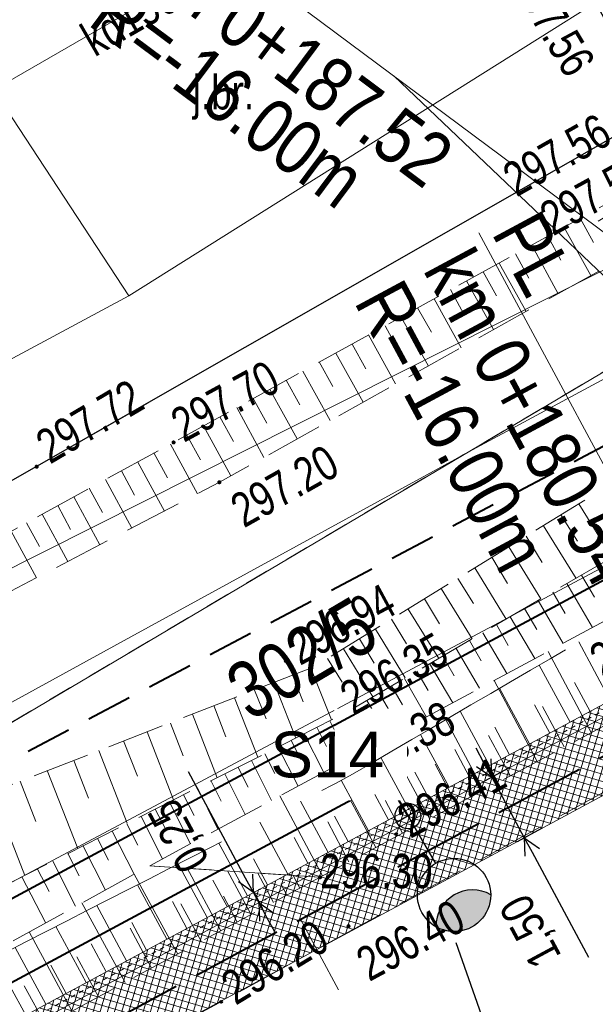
# Model space of a CAD drawing. Header units: metres. Extents: x 7437415 to 7437762, y 5556624 to 5556902.
# Tile 38 of 47: x 7437663 to 7437676, y 5556759 to 5556780. Entities that reach past the tile are written whole.
import ezdxf
from ezdxf import colors
from ezdxf.entities.mleader import LeaderData, LeaderLine
from ezdxf.math import Vec2, Vec3

# ---------------------------------------------------------------- set-up
doc = ezdxf.new("R2010")
doc.units = ezdxf.units.M
doc.header["$MEASUREMENT"] = 0
for name, pattern in [('0.5_0.5', [1.5, 0.5, -0.5, 0.5]), ('314-500', [2.5, 2, -0.5]), ('BUBZ01-500', [1.75, 1.25, -0.5]), ('DGN Style 3', [8.60601, 6.14715, -2.45886]), ('EGBU01-500', [1, 0.5, -0.5]), ('KTCR02-500', [1.5, 1, -0.5]), ('KTJZ01-500', [2, 1.5, -0.5])]:
    doc.linetypes.add(name, pattern=pattern)
doc.layers.get('0').update_dxf_attribs({"color": 250, "lineweight": 5})
for name, color, linetype, lineweight in [('BUBZ01', 250, 'Continuous', 5), ('BUIB02_01', 250, 'Continuous', 5), ('D_balustrada', 7, '0.5_0.5', 20), ('D_kilometraz', 7, 'Continuous', 13), ('D_kraweznik', 7, 'Continuous', 20), ('D_obrzeze', 7, 'Continuous', 20), ('D_opis trasy', 7, 'Continuous', 13), ('D_pobocze', 7, 'Continuous', 13), ('D_skarpa', 7, 'DGN Style 3', 20), ('D_skarpa-symbol', 7, 'Continuous', 20), ('D_wymiary', 7, 'Continuous', 13), ('DS_chodniki', 4, 'Continuous', 0), ('DS_pobocze', 1, 'Continuous', 0), ('EGBD03', 250, 'Continuous', 5), ('EGBU01', 250, 'Continuous', 5), ('Elektryka_kanalizacja_technologiczna', 1, '314-500', 40), ('Elektryka_opisy_kabli', 7, 'Continuous', 13), ('Elektryka_opisy_slupow', 6, 'Continuous', 13), ('Elektryka_oswietlenie_zewnetrzne', 1, 'Continuous', 30), ('ELEKTRYKA_TRASY', 1, 'Continuous', 40), ('KTJZ01', 250, 'Continuous', 5), ('KTKR01', 250, 'Continuous', 5), ('MPZP', 250, 'Continuous', 5), ('przewód elektroenergetyczny (linia)', 7, 'Continuous', 5), ('przewód gazowy (linia)', 7, 'Continuous', 5), ('przewód kanalizacyjny (linia)', 7, 'Continuous', 5), ('przewód kanalizacyjny (linia)-Atr1', 7, 'Continuous', 5), ('punkt wysokościowy sztuczny', 7, 'Continuous', 5), ('RTPW01', 250, 'Continuous', 5), ('RTPW02', 250, 'Continuous', 5), ('rzedne dla projektanta', 250, 'Continuous', 5), ('SUPE04', 250, 'Continuous', 5), ('SUPG_01', 250, 'Continuous', 5), ('SUPT_01', 250, 'Continuous', 5)]:
    doc.layers.add(name, color=color, linetype=linetype, lineweight=lineweight)
doc.styles.add('ROMANS', font='arial.ttf', dxfattribs={"width": 0.8})
doc.styles.get("Standard").update_dxf_attribs({"font": 'txt.shx', "width": 0.75})
doc.styles.add('STYL_ARIAL', font='simplex.shx', dxfattribs={"width": 0.75, "oblique": 0.1})
doc.styles.add('Style-Arial Narrow', font='ARIALN.TTF')
doc.dimstyles.new('1-500', dxfattribs={"dimscale": 10, "dimtxt": 0.2, "dimasz": 0.07, "dimexe": 0, "dimexo": 0, "dimgap": 0.05, "dimtad": 1, "dimdec": 1, "dimzin": 0, "dimtxsty": 'ROMANS', "dimblk": 'ARCHTICK', "dimcen": 0.1, "dimclrt": 256, "dimadec": 0, "dimazin": 0, "dimtfac": 0.666667, "dimtdec": 1, "dimtofl": 0, "dimtmove": 1, "dimatfit": 2, "dimfxl": 0, "dimtolj": 1, "dimtzin": 0, "dimarcsym": 0})

# ---------------------------------------------------------------- blocks, each defined once
blk = doc.blocks.new('PW02')
at = {"layer": 'punkt wysokościowy sztuczny', "linetype": 'Continuous', "lineweight": 13}
h = blk.add_hatch(color=0, dxfattribs=at)
edge = h.paths.add_edge_path()
edge.add_arc((0, 0), 0.45, 0, 360)
blk = doc.blocks.new('SUPE04')
at = {"layer": 'SUPE04', "color": 1, "linetype": 'Continuous', "lineweight": 13}
blk.add_line((5.25, 0), (0.25, 0), dxfattribs=at)
at = {"layer": 'SUPE04', "color": 1, "linetype": 'Continuous', "lineweight": 13, "flags": 128}
blk.add_lwpolyline([(3.9, 0.5), (4.766, 0), (3.9, -0.5)], dxfattribs=at)
blk = doc.blocks.new('_None')
blk = doc.blocks.new('slup_oswietleniowy_3')
h = blk.add_hatch(color=256)
h.dxf.hatch_style = 1
h.paths.add_polyline_path([(3, -0.866, 0.267949), (3.5, 0, 0.267949), (3, 0.866, 0.57735)])
for p, q in [((0, 0.35), (0, -0.35)), ((-0.35, 0), (1.5, 0))]:
    blk.add_line(p, q)
for centre, radius in [((2.5, 0), 1), ((0, 0), 0.35)]:
    blk.add_circle(centre, radius)
blk.add_arc((3.5, 0), 1, 120, 240)
blk = doc.blocks.new('TerminatorOpen')
at = {"color": 0, "linetype": 'ByBlock', "lineweight": -2}
for q in [(-1, 0.5), (-1, 0), (-1, -0.5)]:
    blk.add_line((0, 0), q, dxfattribs=at)
blk = doc.blocks.new('*D52')
at = {"layer": 'D_wymiary', "color": 0, "lineweight": -2}
for p, q in [((7437673.137, 5556763.95), (7437672.966, 5556764.267)), ((7437673.687, 5556763.838), (7437673.149, 5556763.548)), ((7437673.307, 5556763.633), (7437674.019, 5556762.313)), ((7437674.398, 5556762.517), (7437673.86, 5556762.227)), ((7437674.189, 5556761.996), (7437675.422, 5556759.706))]:
    blk.add_line(p, q, dxfattribs=at)
at = {"layer": 'Defpoints', "color": 0}
for p in [(7437673.845, 5556763.923), (7437673.307, 5556763.633), (7437674.556, 5556762.602)]:
    blk.add_point(p, dxfattribs=at)
at = {"layer": 'D_wymiary', "color": 0, "lineweight": -2, "xscale": 0.36, "yscale": 0.36, "zscale": 0.36}
for p, rotation in [((7437673.307, 5556763.633), 298.3039668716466), ((7437674.019, 5556762.313), 118.3039668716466)]:
    blk.add_blockref('TerminatorOpen', p, dxfattribs=dict(at, rotation=rotation))
at = {"layer": 'D_wymiary', "insert": (7437674.204, 5556760.297), "char_height": 0.72, "attachment_point": 5, "rotation": 118.304, "style": 'Style-Arial Narrow'}
blk.add_mtext('1,50', dxfattribs=at)
blk = doc.blocks.new('*D53')
at = {"layer": 'D_wymiary', "color": 0, "lineweight": -2}
for p, q in [((7437667.933, 5556761.432), (7437666.684, 5556763.752)), ((7437668.222, 5556760.895), (7437668.104, 5556761.115)), ((7437668.224, 5556761.18), (7437668.262, 5556761.2)), ((7437668.343, 5556760.96), (7437668.381, 5556760.98)), ((7437668.393, 5556760.578), (7437668.564, 5556760.261))]:
    blk.add_line(p, q, dxfattribs=at)
at = {"layer": 'Defpoints', "color": 0}
for p in [(7437668.066, 5556761.095), (7437668.185, 5556760.875), (7437668.222, 5556760.895)]:
    blk.add_point(p, dxfattribs=at)
at = {"layer": 'D_wymiary', "color": 0, "lineweight": -2, "xscale": 0.36, "yscale": 0.36, "zscale": 0.36}
for p, rotation in [((7437668.104, 5556761.115), 298.3039669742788), ((7437668.222, 5556760.895), 118.3039669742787)]:
    blk.add_blockref('TerminatorOpen', p, dxfattribs=dict(at, rotation=rotation))
at = {"layer": 'D_wymiary', "insert": (7437666.521, 5556762.382), "char_height": 0.72, "attachment_point": 5, "rotation": 118.304, "style": 'Style-Arial Narrow'}
blk.add_mtext('0,25', dxfattribs=at)
blk = doc.blocks.new('*D59')
at = {"layer": 'D_wymiary', "color": 0, "lineweight": -2}
blk.add_line((7437671.179, 5556778.956), (7437682.496, 5556768.161), dxfattribs=at)
at = {"layer": 'Defpoints', "color": 0}
for p in [(7437671.179, 5556778.956), (7437682.756, 5556767.913)]:
    blk.add_point(p, dxfattribs=at)
at = {"layer": 'D_wymiary', "color": 0, "lineweight": -2, "xscale": 0.36, "yscale": 0.36, "zscale": 0.36, "rotation": 316.3543416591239}
blk.add_blockref('TerminatorOpen', (7437682.756, 5556767.913), dxfattribs=at)
at = {"layer": 'D_wymiary', "insert": (7437681.019, 5556770.666), "char_height": 0.72, "attachment_point": 5, "rotation": 316.3543, "style": 'Style-Arial Narrow'}
blk.add_mtext('R16,00', dxfattribs=at)

msp = doc.modelspace()

# ---------------------------------------------------------------- hatches: boundary and pattern name
at = {"layer": 'DS_chodniki', "lineweight": 9}
h = msp.add_hatch(dxfattribs=at)
h.set_pattern_fill('CROSSHATCH', color=252, style=0, pattern_type=2)
h.set_pattern_definition([(73.46674, (7437667.05196, 5556759.3903), (-0.1437982, 0.0426858), []), (343.46675, (7437667.05196, 5556759.3903), (0.0426858, 0.1437982), [])])
h.paths.add_polyline_path([(7437684.009, 5556769.397), (7437638.768, 5556745.033), (7437640.8, 5556744.423), (7437651.173, 5556750.01), (7437651.613, 5556750.247), (7437652.141, 5556750.531), (7437652.582, 5556750.768), (7437678.765, 5556764.869, 0.109552)])
at = {"layer": 'DS_pobocze', "lineweight": 9}
h = msp.add_hatch(dxfattribs=at)
h.set_pattern_fill('CROSSHATCH', color=252, style=0, pattern_type=2)
h.set_pattern_definition([(73.46674, (7437668.93906, 5556761.49754), (-0.1437982, 0.0426858), []), (343.46675, (7437668.93906, 5556761.49754), (0.0426858, 0.1437982), [])])
h.paths.add_polyline_path([(7437638.768, 5556745.033), (7437684.009, 5556769.397), (7437683.89, 5556769.617), (7437679.419, 5556767.209), (7437678.979, 5556766.972), (7437678.538, 5556766.734), (7437678.098, 5556766.497), (7437677.658, 5556766.26), (7437677.218, 5556766.023), (7437676.777, 5556765.786), (7437676.337, 5556765.549), (7437675.897, 5556765.312), (7437675.457, 5556765.075), (7437675.017, 5556764.838), (7437674.576, 5556764.601), (7437674.136, 5556764.364), (7437673.696, 5556764.127), (7437673.256, 5556763.89), (7437672.815, 5556763.652), (7437672.375, 5556763.415), (7437671.935, 5556763.178), (7437671.495, 5556762.941), (7437671.055, 5556762.704), (7437670.614, 5556762.467), (7437670.174, 5556762.23), (7437669.734, 5556761.993), (7437669.294, 5556761.756), (7437668.853, 5556761.519), (7437668.413, 5556761.282), (7437667.973, 5556761.045), (7437667.533, 5556760.808), (7437667.093, 5556760.571), (7437666.652, 5556760.333), (7437666.212, 5556760.096), (7437665.772, 5556759.859), (7437665.332, 5556759.622), (7437664.891, 5556759.385), (7437664.451, 5556759.148), (7437664.011, 5556758.911), (7437663.571, 5556758.674), (7437663.131, 5556758.437), (7437662.69, 5556758.2), (7437662.25, 5556757.963), (7437661.81, 5556757.726), (7437661.37, 5556757.489), (7437660.929, 5556757.251), (7437660.489, 5556757.014), (7437660.049, 5556756.777), (7437659.609, 5556756.54), (7437659.169, 5556756.303), (7437658.728, 5556756.066), (7437658.288, 5556755.829), (7437657.848, 5556755.592), (7437657.408, 5556755.355), (7437656.967, 5556755.118), (7437656.527, 5556754.881), (7437656.087, 5556754.644), (7437655.647, 5556754.407), (7437655.207, 5556754.169), (7437654.766, 5556753.932), (7437654.326, 5556753.695), (7437653.886, 5556753.458), (7437653.446, 5556753.221), (7437653.005, 5556752.984), (7437652.565, 5556752.747), (7437652.125, 5556752.51), (7437651.685, 5556752.273), (7437651.245, 5556752.036), (7437650.804, 5556751.799), (7437650.364, 5556751.562), (7437649.924, 5556751.325), (7437649.484, 5556751.088), (7437649.043, 5556750.85), (7437648.603, 5556750.613), (7437648.163, 5556750.376), (7437647.723, 5556750.139), (7437647.283, 5556749.902), (7437646.842, 5556749.665), (7437646.402, 5556749.428), (7437645.962, 5556749.191), (7437645.522, 5556748.954), (7437645.081, 5556748.717), (7437644.641, 5556748.48), (7437644.201, 5556748.243), (7437643.761, 5556748.006), (7437643.321, 5556747.768), (7437642.88, 5556747.531), (7437642.44, 5556747.294), (7437642, 5556747.057), (7437641.56, 5556746.82), (7437641.119, 5556746.583), (7437640.679, 5556746.346), (7437639.24, 5556745.571), (7437638.65, 5556745.253)])

# ---------------------------------------------------------------- linework, layer by layer
at = {"layer": 'BUBZ01', "color": 7, "linetype": 'BUBZ01-500', "lineweight": 13, "flags": 128}
for points in [[(7437640.018, 5556785.654), (7437638.515, 5556784.867), (7437643.11, 5556775.98), (7437642.9, 5556771.37), (7437643.65, 5556768.72), (7437650.54, 5556757.5), (7437653.18, 5556756.46), (7437670.11, 5556765.04), (7437677.9, 5556769.59), (7437683.09, 5556775.4), (7437676.3, 5556770.28), (7437669.43, 5556766.05), (7437652.3, 5556759.37), (7437651.48, 5556760.11), (7437645.17, 5556771.48), (7437645.18, 5556776.52), (7437645.4, 5556777.22), (7437640.018, 5556785.654)], [(7437645.4, 5556777.22), (7437646.3, 5556776.53), (7437654.12, 5556764.26), (7437666.36, 5556770.95), (7437677.29, 5556776.98), (7437678.76, 5556776.43), (7437667.36, 5556770.08), (7437653.89, 5556763.04), (7437645.18, 5556776.52), (7437645.4, 5556777.22)], [(7437669.56, 5556761.45), (7437665.84, 5556761.7), (7437678.49, 5556768.51), (7437684.39, 5556774.47), (7437685.15, 5556773.1), (7437682.26, 5556769.55), (7437678.76, 5556766.36), (7437669.56, 5556761.45)]]:
    msp.add_lwpolyline(points, close=True, dxfattribs=at)
at = {"layer": 'BUBZ01', "color": 7, "linetype": 'Continuous', "lineweight": 13, "flags": 128}
for points in [[(7437675.24, 5556775.85), (7437675.53, 5556775.32)], [(7437674.89, 5556775.65), (7437675.47, 5556774.6)], [(7437674.18, 5556775.26), (7437674.76, 5556774.2)], [(7437674.53, 5556775.46), (7437674.82, 5556774.93)], [(7437673.83, 5556775.07), (7437674.12, 5556774.54)], [(7437673.47, 5556774.87), (7437674.06, 5556773.81)], [(7437673.12, 5556774.68), (7437673.41, 5556774.15)], [(7437672.76, 5556774.48), (7437673.35, 5556773.42)], [(7437672.41, 5556774.29), (7437672.7, 5556773.75)], [(7437672.05, 5556774.09), (7437672.64, 5556773.02)], [(7437671.69, 5556773.89), (7437671.99, 5556773.36)], [(7437671.33, 5556773.69), (7437671.93, 5556772.62)], [(7437670.98, 5556773.5), (7437671.27, 5556772.96)], [(7437670.62, 5556773.3), (7437671.21, 5556772.23)], [(7437669.9, 5556772.9), (7437670.5, 5556771.83)], [(7437670.26, 5556773.1), (7437670.56, 5556772.56)], [(7437669.54, 5556772.71), (7437669.84, 5556772.17)], [(7437669.18, 5556772.51), (7437669.78, 5556771.43)], [(7437668.82, 5556772.31), (7437669.12, 5556771.77)], [(7437668.46, 5556772.11), (7437669.06, 5556771.03)], [(7437668.1, 5556771.91), (7437668.4, 5556771.37)], [(7437667.74, 5556771.71), (7437668.33, 5556770.62)], [(7437667.37, 5556771.51), (7437667.67, 5556770.97)], [(7437667.01, 5556771.31), (7437667.61, 5556770.22)], [(7437666.65, 5556771.11), (7437666.95, 5556770.57)], [(7437666.29, 5556770.91), (7437666.88, 5556769.83)], [(7437665.93, 5556770.72), (7437666.23, 5556770.18)], [(7437665.22, 5556770.33), (7437665.51, 5556769.8)], [(7437665.58, 5556770.52), (7437666.16, 5556769.45)], [(7437664.87, 5556770.14), (7437665.45, 5556769.08)], [(7437664.52, 5556769.95), (7437664.81, 5556769.42)], [(7437664.18, 5556769.76), (7437664.75, 5556768.71)], [(7437663.83, 5556769.57), (7437664.11, 5556769.05)], [(7437675.21, 5556769.61), (7437675.93, 5556768.44)], [(7437663.49, 5556769.38), (7437664.05, 5556768.35)], [(7437674.82, 5556769.37), (7437675.18, 5556768.79)], [(7437663.15, 5556769.19), (7437663.43, 5556768.68)], [(7437674.44, 5556769.13), (7437675.15, 5556767.98)], [(7437662.81, 5556769.01), (7437663.37, 5556767.99)], [(7437674.06, 5556768.9), (7437674.41, 5556768.33)], [(7437673.68, 5556768.67), (7437674.38, 5556767.53)], [(7437673.31, 5556768.44), (7437673.65, 5556767.87)], [(7437672.94, 5556768.21), (7437673.62, 5556767.09)], [(7437672.57, 5556767.98), (7437672.91, 5556767.43)], [(7437675.27, 5556768.05), (7437675.55, 5556767.57)], [(7437672.2, 5556767.76), (7437672.88, 5556766.66)], [(7437674.95, 5556767.87), (7437675.51, 5556766.91)], [(7437671.84, 5556767.53), (7437672.17, 5556766.99)], [(7437674.64, 5556767.68), (7437674.91, 5556767.21)], [(7437671.48, 5556767.31), (7437672.15, 5556766.23)], [(7437674.02, 5556767.32), (7437674.29, 5556766.86)], [(7437674.32, 5556767.5), (7437674.87, 5556766.56)], [(7437671.12, 5556767.09), (7437671.45, 5556766.55)], [(7437673.71, 5556767.14), (7437674.25, 5556766.23)], [(7437670.77, 5556766.87), (7437671.42, 5556765.81)], [(7437673.41, 5556766.97), (7437673.67, 5556766.51)], [(7437670.42, 5556766.66), (7437670.74, 5556766.13)], [(7437673.11, 5556766.79), (7437673.64, 5556765.9)], [(7437670.07, 5556766.44), (7437670.71, 5556765.39)], [(7437672.53, 5556766.45), (7437673.04, 5556765.58)], [(7437672.82, 5556766.62), (7437673.08, 5556766.18)], [(7437669.72, 5556766.23), (7437670.04, 5556765.71)], [(7437672.24, 5556766.28), (7437672.49, 5556765.85)], [(7437675.48, 5556764.61), (7437674.54, 5556766.38)], [(7437669.36, 5556766.02), (7437669.81, 5556764.89)], [(7437671.95, 5556766.12), (7437672.46, 5556765.26)], [(7437668.96, 5556765.87), (7437669.19, 5556765.28)], [(7437671.67, 5556765.95), (7437671.92, 5556765.53)], [(7437668.55, 5556765.71), (7437669.03, 5556764.49)], [(7437671.12, 5556765.63), (7437671.36, 5556765.22)], [(7437671.4, 5556765.79), (7437671.88, 5556764.95)], [(7437674.3, 5556763.98), (7437673.36, 5556765.75)], [(7437667.69, 5556765.37), (7437668.2, 5556764.07)], [(7437668.13, 5556765.54), (7437668.38, 5556764.91)], [(7437670.85, 5556765.47), (7437671.33, 5556764.65)], [(7437667.24, 5556765.2), (7437667.5, 5556764.52)], [(7437670.31, 5556765.16), (7437670.78, 5556764.36)], [(7437670.58, 5556765.31), (7437670.82, 5556764.91)], [(7437674.89, 5556764.3), (7437674.42, 5556765.18)], [(7437666.77, 5556765.01), (7437667.31, 5556763.62)], [(7437670.05, 5556765.01), (7437670.26, 5556764.6)], [(7437673.13, 5556763.35), (7437672.18, 5556765.12)], [(7437666.29, 5556764.82), (7437666.57, 5556764.1)], [(7437669.49, 5556764.73), (7437669.7, 5556764.31)], [(7437669.77, 5556764.87), (7437670.19, 5556764.04)], [(7437665.78, 5556764.63), (7437666.36, 5556763.14)], [(7437669.21, 5556764.58), (7437669.64, 5556763.74)], [(7437673.71, 5556763.67), (7437673.24, 5556764.55)], [(7437665.27, 5556764.43), (7437665.57, 5556763.66)], [(7437668.64, 5556764.3), (7437669.08, 5556763.44)], [(7437668.93, 5556764.44), (7437669.14, 5556764.02)], [(7437671.95, 5556762.73), (7437671.01, 5556764.48)], [(7437664.73, 5556764.22), (7437665.35, 5556762.63)], [(7437668.35, 5556764.15), (7437668.57, 5556763.72)], [(7437664.18, 5556764), (7437664.5, 5556763.18)], [(7437668.06, 5556764), (7437668.5, 5556763.13)], [(7437672.54, 5556763.04), (7437672.07, 5556763.92)], [(7437663.6, 5556763.78), (7437664.27, 5556762.08)], [(7437667.48, 5556763.71), (7437667.92, 5556762.82)], [(7437667.77, 5556763.85), (7437667.99, 5556763.42)], [(7437670.78, 5556762.1), (7437669.84, 5556763.85)], [(7437663.01, 5556763.55), (7437663.35, 5556762.67)], [(7437667.18, 5556763.55), (7437667.4, 5556763.11)], [(7437662.4, 5556763.31), (7437663.11, 5556761.49)], [(7437666.58, 5556763.25), (7437666.81, 5556762.8)], [(7437666.88, 5556763.4), (7437667.33, 5556762.5)], [(7437669.61, 5556761.48), (7437668.68, 5556763.23)], [(7437671.36, 5556762.41), (7437670.9, 5556763.29)], [(7437666.27, 5556763.09), (7437666.73, 5556762.18)], [(7437665.96, 5556762.94), (7437666.2, 5556762.48)], [(7437665.34, 5556762.62), (7437665.58, 5556762.15)], [(7437665.65, 5556762.78), (7437666.12, 5556761.85)], [(7437670.19, 5556761.79), (7437669.73, 5556762.66)], [(7437665.02, 5556762.46), (7437665.5, 5556761.52)], [(7437664.38, 5556762.14), (7437664.87, 5556761.17)], [(7437664.7, 5556762.3), (7437664.94, 5556761.82)], [(7437664.05, 5556761.97), (7437664.3, 5556761.48)], [(7437663.72, 5556761.8), (7437664.22, 5556760.82)], [(7437663.39, 5556761.63), (7437663.64, 5556761.14)], [(7437666.45, 5556759.77), (7437665.5, 5556761.52)], [(7437667.39, 5556760.28), (7437666.66, 5556761.65)], [(7437668.05, 5556760.64), (7437667.54, 5556761.59)], [(7437668.54, 5556760.9), (7437668.2, 5556761.54)], [(7437663.05, 5556761.46), (7437663.56, 5556760.46)], [(7437668.83, 5556761.06), (7437668.71, 5556761.29)], [(7437669.12, 5556761.21), (7437668.97, 5556761.49)], [(7437668.31, 5556760.77), (7437668.1, 5556761.17)], [(7437665.3, 5556759.15), (7437664.36, 5556760.89)], [(7437666.96, 5556760.05), (7437666.52, 5556760.87)], [(7437667.75, 5556760.47), (7437667.45, 5556761.04)], [(7437664.14, 5556758.53), (7437663.21, 5556760.26)], [(7437665.88, 5556759.46), (7437665.41, 5556760.34)], [(7437664.72, 5556758.84), (7437664.25, 5556759.71)], [(7437663.57, 5556758.22), (7437663.1, 5556759.08)]]:
    msp.add_lwpolyline(points, dxfattribs=at)
at = {"layer": 'BUBZ01', "color": 7, "linetype": 'BUBZ01-500', "lineweight": 13, "flags": 128}
msp.add_lwpolyline([(7437649.055, 5556752.478), (7437665.84, 5556761.7), (7437669.56, 5556761.45), (7437655.14, 5556753.67), (7437639.69, 5556745.22), (7437638.72, 5556747.2), (7437649.055, 5556752.478)], dxfattribs=at)
at = {"layer": 'D_kilometraz', "flags": 128}
msp.add_lwpolyline([(7437669.96, 5556758.991), (7437669.131, 5556760.532)], dxfattribs=at)
at = {"layer": 'D_opis trasy', "flags": 128}
for points in [[(7437684.009, 5556769.397), (7437666.301, 5556782.59)], [(7437678.765, 5556764.869), (7437673.023, 5556775.532)]]:
    msp.add_lwpolyline(points, dxfattribs=at)
at = {"layer": 'D_skarpa-symbol', "flags": 128}
for points in [[(7437675.897, 5556765.312), (7437675.208, 5556766.591)], [(7437675.017, 5556764.838), (7437674.344, 5556766.086)], [(7437674.136, 5556764.364), (7437673.481, 5556765.581)], [(7437675.457, 5556765.075), (7437675.116, 5556765.707)], [(7437674.576, 5556764.601), (7437674.244, 5556765.217)], [(7437673.256, 5556763.89), (7437672.617, 5556765.076)], [(7437673.696, 5556764.127), (7437673.372, 5556764.727)], [(7437672.375, 5556763.415), (7437671.753, 5556764.571)], [(7437672.815, 5556763.652), (7437672.5, 5556764.238)], [(7437671.935, 5556763.178), (7437671.628, 5556763.748)], [(7437670.174, 5556762.23), (7437669.876, 5556762.784)], [(7437668.853, 5556761.519), (7437668.242, 5556762.653)], [(7437667.973, 5556761.045), (7437667.352, 5556762.197)], [(7437669.294, 5556761.756), (7437668.991, 5556762.319)], [(7437667.093, 5556760.571), (7437666.462, 5556761.741)], [(7437668.413, 5556761.282), (7437668.105, 5556761.854)], [(7437666.212, 5556760.096), (7437665.572, 5556761.285)], [(7437667.533, 5556760.808), (7437667.22, 5556761.389)], [(7437666.652, 5556760.333), (7437666.335, 5556760.923)], [(7437665.332, 5556759.622), (7437664.681, 5556760.83)], [(7437665.772, 5556759.859), (7437665.449, 5556760.458)], [(7437664.451, 5556759.148), (7437663.791, 5556760.374)], [(7437664.891, 5556759.385), (7437664.564, 5556759.993)], [(7437663.571, 5556758.674), (7437662.901, 5556759.918)], [(7437664.011, 5556758.911), (7437663.679, 5556759.528)], [(7437663.131, 5556758.437), (7437662.793, 5556759.063)]]:
    msp.add_lwpolyline(points, dxfattribs=at)
at = {"layer": 'EGBD03', "color": 96, "linetype": 'Continuous', "lineweight": 13, "flags": 128}
for points in [[(7437656.77, 5556761.25), (7437683.04, 5556776.81)], [(7437685.08, 5556773.21), (7437658.07, 5556758.81)]]:
    msp.add_lwpolyline(points, dxfattribs=at)
at = {"layer": 'EGBU01', "color": 96, "linetype": 'EGBU01-500', "lineweight": 13, "flags": 128}
for points in [[(7437656.77, 5556761.25), (7437683.04, 5556776.81)], [(7437683.04, 5556776.81), (7437656.77, 5556761.25)]]:
    msp.add_lwpolyline(points, dxfattribs=at)
at = {"layer": 'Elektryka_kanalizacja_technologiczna'}
msp.add_line((7437640.444, 5556745.084), (7437678.375, 5556765.511), dxfattribs=at)
at = {"layer": 'ELEKTRYKA_TRASY', "linetype": 'Continuous'}
msp.add_lwpolyline([(7437647.715, 5556750.008), (7437647.306, 5556750.81), (7437671.021, 5556763.566), (7437671.476, 5556762.789)], dxfattribs=at)
at = {"layer": 'KTJZ01', "color": 7, "linetype": 'KTJZ01-500', "lineweight": 13, "flags": 128}
msp.add_lwpolyline([(7437651.362, 5556791.595), (7437643.343, 5556787.396), (7437648.19, 5556778.92), (7437655.57, 5556765.98), (7437663.42, 5556770.45), (7437676.91, 5556778.17), (7437675.01, 5556781.56), (7437675.11, 5556782.48), (7437675.77, 5556783.33), (7437676.52, 5556783.95), (7437677.46, 5556784.41), (7437678.43, 5556784.63), (7437679.46, 5556784.67), (7437680.43, 5556784.44), (7437681.37, 5556784), (7437682.16, 5556783.33), (7437682.81, 5556782.48), (7437676.39, 5556793.29), (7437676.47, 5556792.28), (7437676.31, 5556791.28), (7437675.94, 5556790.63), (7437669.49, 5556786.95), (7437667.38, 5556785.74), (7437666.84, 5556785.69), (7437666.12, 5556785.98), (7437665.59, 5556786.48), (7437665.01, 5556787.22), (7437659.73, 5556784.21), (7437660.45, 5556782.43), (7437660.37, 5556781.39), (7437659.91, 5556780.53), (7437659.17, 5556779.86), (7437658.32, 5556779.31), (7437657.39, 5556778.94), (7437656.43, 5556778.75), (7437655.43, 5556778.78), (7437654.49, 5556779.27), (7437654.02, 5556779.96), (7437653.79, 5556780.41), (7437650.9, 5556787.87), (7437650.22, 5556789.76), (7437651.87, 5556790.71), (7437651.362, 5556791.595)], close=True, dxfattribs=at)
at = {"layer": 'KTKR01', "color": 7, "linetype": 'Continuous', "lineweight": 30, "flags": 128}
msp.add_lwpolyline([(7437685.25, 5556778.28), (7437682.81, 5556782.48), (7437682.16, 5556783.33), (7437681.37, 5556784), (7437680.43, 5556784.44), (7437679.46, 5556784.67), (7437678.43, 5556784.63), (7437677.46, 5556784.41), (7437676.52, 5556783.95), (7437675.77, 5556783.33), (7437675.11, 5556782.48), (7437675.01, 5556781.56), (7437676.91, 5556778.17), (7437663.42, 5556770.45), (7437655.57, 5556765.98), (7437650.54, 5556774.83), (7437648.19, 5556778.92), (7437643.343, 5556787.396)], dxfattribs=at)
at = {"layer": 'przewód elektroenergetyczny (linia)', "color": 1, "linetype": 'Continuous', "lineweight": 13, "flags": 128}
msp.add_lwpolyline([(7437656.87, 5556765.21), (7437682.33, 5556778.03), (7437683.26, 5556778.5)], dxfattribs=at)
at = {"layer": 'przewód gazowy (linia)', "color": 52, "linetype": 'Continuous', "lineweight": 13, "flags": 128}
msp.add_lwpolyline([(7437658.04, 5556785.36), (7437665.38, 5556774.15)], dxfattribs=at)
at = {"layer": 'przewód kanalizacyjny (linia)', "color": 36, "linetype": 'Continuous', "lineweight": 13, "flags": 128}
msp.add_lwpolyline([(7437645.528, 5556788.539), (7437649.82, 5556781.43), (7437658.19, 5556776.21), (7437672.24, 5556784.32), (7437681.08, 5556785.33)], dxfattribs=at)
at = {"layer": 'rzedne dla projektanta', "color": 7, "linetype": 'Continuous', "lineweight": 40}
for centre in [(7437668.81, 5556766.17), (7437670.11, 5556763.61), (7437671.22, 5556762.39), (7437667.4, 5556758.73)]:
    msp.add_circle(centre, 0.0225, dxfattribs=at)

# ---------------------------------------------------------------- block references
at = {"layer": 'RTPW02', "color": 7, "linetype": 'Continuous', "lineweight": 13, "xscale": 0.1, "yscale": 0.1, "zscale": 0.1}
for p in [(7437666.36, 5556770.95), (7437663.37, 5556770.42), (7437667.36, 5556770.08), (7437670.11, 5556765.04), (7437669.56, 5556761.45), (7437670.18, 5556760.38)]:
    msp.add_blockref('PW02', p, dxfattribs=at)
at = {"layer": 'SUPE04', "color": 1, "linetype": 'Continuous', "lineweight": 13, "rotation": 211.3079999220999}
msp.add_blockref('SUPE04', (7437680.12, 5556778.51), dxfattribs=at)

# ---------------------------------------------------------------- texts
at = {"layer": 'D_opis trasy', "char_height": 1.2, "style": 'Style-Arial Narrow'}
for s, insert, attachment_point, rotation, line_spacing_factor in [('KL\\Pkm 0+187.52', (7437666.303, 5556782.392), 4, 323.3118, 0.85), ('R=-16.00m', (7437670.295, 5556776.481), 6, 323.3118, 0.35), ('PL\\Pkm 0+180.54', (7437673.062, 5556775.408), 4, 298.304, 0.85), ('R=-16.00m', (7437674.049, 5556768.287), 6, 298.304, 0.35)]:
    msp.add_mtext(s, dxfattribs=dict(at, insert=insert, attachment_point=attachment_point, rotation=rotation, line_spacing_factor=line_spacing_factor))
at = {"layer": 'EGBD03', "color": 96, "linetype": 'Continuous', "lineweight": 30, "insert": (7437668.045, 5556764.833), "char_height": 1.25, "attachment_point": 7, "rotation": 30.5868, "line_spacing_factor": 0.6}
msp.add_mtext('\\FWORKING_1250;\\H1x;\\W0.8;302/5', dxfattribs=at)
at = {"layer": 'KTJZ01', "color": 7, "linetype": 'Continuous', "lineweight": 13, "insert": (7437666.78, 5556778), "char_height": 0.75, "attachment_point": 7, "line_spacing_factor": 0.6}
msp.add_mtext('\\FWORKING_1250;\\H1x;\\W0.8;j.br.', dxfattribs=at)
at = {"layer": 'przewód kanalizacyjny (linia)-Atr1', "color": 36, "insert": (7437664.452, 5556779.682), "char_height": 0.75, "attachment_point": 4, "rotation": 29.994, "line_spacing_factor": 0.6}
msp.add_mtext('\\FWORKING_1250;\\H1x;\\W0.8;kd150', dxfattribs=at)
at = {"layer": 'RTPW01', "color": 7, "linetype": 'Continuous', "lineweight": 13, "char_height": 0.75, "attachment_point": 7, "line_spacing_factor": 0.6}
for s, insert, rotation in [('\\FWORKING_1250;\\H1x;\\W0.8;297.56', (7437673.685, 5556780.982), 300.743), ('\\FWORKING_1250;\\H1x;\\W0.8;297.56', (7437673.853, 5556776.293), 29.578), ('\\FWORKING_1250;\\H1x;\\W0.8;297.55', (7437674.651, 5556775.441), 28.824), ('\\FWORKING_1250;\\H1x;\\W0.8;297.70', (7437666.59, 5556770.93), 28.571), ('\\FWORKING_1250;\\H1x;\\W0.8;297.72', (7437663.667, 5556770.455), 30.593), ('\\FWORKING_1250;\\H1x;\\W0.8;297.20', (7437667.903, 5556769.062), 29.396), ('\\FWORKING_1250;\\H1x;\\W0.8;295.64', (7437675.727, 5556765.779), 27.983), ('\\FWORKING_1250;\\H1x;\\W0.8;296.35', (7437670.293, 5556764.962), 29.379), ('\\FWORKING_1250;\\H1x;\\W0.8;296.40', (7437670.639, 5556759.15), 28.544)]:
    msp.add_mtext(s, dxfattribs=dict(at, insert=insert, rotation=rotation))
at = {"layer": 'RTPW01', "color": 7, "linetype": 'Continuous', "lineweight": 13, "insert": (7437669.56, 5556761.2), "char_height": 0.75, "attachment_point": 7, "line_spacing_factor": 0.6}
msp.add_mtext('\\FWORKING_1250;\\H1x;\\W0.8;296.30', dxfattribs=at)
at = {"layer": 'rzedne dla projektanta', "color": 7, "linetype": 'Continuous', "lineweight": 0, "char_height": 0.75, "attachment_point": 7, "line_spacing_factor": 0.6}
for s, insert, rotation in [('\\FWORKING_1250;\\H1x;\\W0.8; 296.94', (7437668.929, 5556765.95), 28.4004), ('\\FWORKING_1250;\\H1x;\\W0.8; 295.38', (7437670.229, 5556763.39), 28.4004), ('\\FWORKING_1250;\\H1x;\\W0.8; 296.41', (7437671.339, 5556762.17), 28.4004), ('\\FWORKING_1250;\\H1x;\\W0.8; 296.20', (7437667.529, 5556758.516), 31.1664)]:
    msp.add_mtext(s, dxfattribs=dict(at, insert=insert, rotation=rotation))

# ---------------------------------------------------------------- dimensions: what is measured, and where the dimension line sits
at = {"layer": 'D_wymiary'}
dim = msp.add_radius_dim(center=(7437671.179, 5556778.956), mpoint=(7437682.756, 5556767.913), dimstyle='1-500', override={"dimscale": 1, "dimtxt": 0.72, "dimasz": 0.36, "dimexe": 0.18, "dimexo": 0.18, "dimgap": 0.36, "dimdec": 2, "dimzin": 3, "dimtxsty": 'Style-Arial Narrow', "dimblk": 'TerminatorOpen', "dimcen": 0.36, "dimtdec": 2, "dimtofl": 1, "dimtmove": 0, "dimatfit": 1, "dimfrac": 2, "dimtolj": 0, "dimtzin": 3}, dxfattribs=at)
dim.commit()
dim.dimension.update_dxf_attribs({"geometry": '*D59', "text_midpoint": (7437680.471, 5556770.092), "dimtype": 164})
for base, p1, p2, angle, picture, middle in [((7437673.307, 5556763.633), (7437674.556, 5556762.602), (7437673.845, 5556763.923), 118.304, '*D52', (7437674.902, 5556760.673)), ((7437668.222, 5556760.895), (7437668.066, 5556761.095), (7437668.185, 5556760.875), 298.304, '*D53', (7437667.219, 5556762.758))]:
    dim = msp.add_linear_dim(base=base, p1=p1, p2=p2, angle=angle, dimstyle='1-500', override={"dimscale": 1, "dimtxt": 0.72, "dimasz": 0.36, "dimexe": 0.18, "dimexo": 0.18, "dimgap": 0.36, "dimdec": 2, "dimzin": 3, "dimtxsty": 'Style-Arial Narrow', "dimblk": 'TerminatorOpen', "dimcen": 0.36, "dimtdec": 2, "dimtofl": 1, "dimtmove": 0, "dimatfit": 1, "dimfrac": 2, "dimtolj": 0, "dimtzin": 3}, dxfattribs=at)
    dim.commit()
    dim.dimension.update_dxf_attribs({"geometry": picture, "text_midpoint": middle, "dimtype": 160})

# ---------------------------------------------------------------- next in the draw order: texts
at = {"layer": 'Elektryka_opisy_slupow', "linetype": 'Continuous', "lineweight": 13, "insert": (7437670.959, 5556764.632), "char_height": 1, "width": 0.59056, "attachment_point": 3, "style": 'STYL_ARIAL', "bg_fill": 2}
msp.add_mtext('{\\fArial|b0|i0|c238|p34;\\W1;S14}', dxfattribs=at)

# ---------------------------------------------------------------- next in the draw order: linework, layer by layer
at = {"layer": 'BUIB02_01', "color": 212, "linetype": 'Continuous', "lineweight": 40, "flags": 128}
msp.add_lwpolyline([(7437631.582, 5556743.722), (7437658.25, 5556758.524), (7437681.414, 5556770.995), (7437736.328, 5556800.083), (7437739.446, 5556801.87)], dxfattribs=at)
at = {"layer": 'D_balustrada', "ltscale": 0.1}
msp.add_line((7437639.295, 5556745.459), (7437679.831, 5556767.289), dxfattribs=at)
at = {"layer": 'D_kraweznik'}
msp.add_line((7437640.8, 5556744.423), (7437678.765, 5556764.869), dxfattribs=at)
at = {"layer": 'D_obrzeze'}
msp.add_line((7437634.321, 5556742.638), (7437684.009, 5556769.397), dxfattribs=at)
at = {"layer": 'D_pobocze'}
msp.add_line((7437638.65, 5556745.253), (7437683.89, 5556769.617), dxfattribs=at)
at = {"layer": 'D_skarpa', "flags": 128}
msp.add_lwpolyline([(7437639.094, 5556747.391), (7437639.251, 5556747.471), (7437639.697, 5556747.699), (7437640.142, 5556747.926), (7437640.587, 5556748.154), (7437641.033, 5556748.381), (7437641.478, 5556748.609), (7437641.924, 5556748.836), (7437642.369, 5556749.064), (7437642.814, 5556749.291), (7437643.26, 5556749.518), (7437643.705, 5556749.746), (7437644.151, 5556749.973), (7437644.596, 5556750.201), (7437645.041, 5556750.428), (7437645.487, 5556750.656), (7437645.932, 5556750.883), (7437646.378, 5556751.111), (7437646.823, 5556751.338), (7437647.268, 5556751.566), (7437647.714, 5556751.793), (7437648.159, 5556752.021), (7437648.605, 5556752.248), (7437649.05, 5556752.475), (7437649.489, 5556752.715), (7437649.928, 5556752.954), (7437650.367, 5556753.194), (7437650.806, 5556753.433), (7437651.245, 5556753.673), (7437651.684, 5556753.912), (7437652.122, 5556754.152), (7437652.561, 5556754.391), (7437653, 5556754.631), (7437653.439, 5556754.87), (7437653.878, 5556755.11), (7437654.317, 5556755.349), (7437654.756, 5556755.589), (7437655.195, 5556755.828), (7437655.634, 5556756.068), (7437656.073, 5556756.307), (7437656.512, 5556756.547), (7437656.951, 5556756.786), (7437657.389, 5556757.026), (7437657.828, 5556757.265), (7437658.267, 5556757.505), (7437658.706, 5556757.744), (7437659.145, 5556757.984), (7437659.586, 5556758.22), (7437660.031, 5556758.448), (7437660.476, 5556758.676), (7437660.921, 5556758.904), (7437661.366, 5556759.132), (7437661.812, 5556759.36), (7437662.257, 5556759.588), (7437662.702, 5556759.816), (7437663.147, 5556760.044), (7437663.592, 5556760.272), (7437664.037, 5556760.5), (7437664.482, 5556760.728), (7437664.927, 5556760.955), (7437665.372, 5556761.183), (7437665.818, 5556761.411), (7437666.263, 5556761.639), (7437666.708, 5556761.867), (7437667.153, 5556762.095), (7437667.598, 5556762.323), (7437668.043, 5556762.551), (7437668.488, 5556762.779), (7437668.933, 5556763.007), (7437669.379, 5556763.235), (7437669.824, 5556763.463), (7437670.264, 5556763.7), (7437670.696, 5556763.953), (7437671.128, 5556764.205), (7437671.56, 5556764.458), (7437671.992, 5556764.71), (7437672.424, 5556764.963), (7437672.855, 5556765.215), (7437673.287, 5556765.468), (7437673.719, 5556765.72), (7437674.151, 5556765.973), (7437674.583, 5556766.225), (7437675.015, 5556766.478), (7437675.447, 5556766.731), (7437675.879, 5556766.983), (7437676.311, 5556767.236), (7437676.742, 5556767.488), (7437677.174, 5556767.741), (7437677.606, 5556767.993), (7437678.038, 5556768.246), (7437678.47, 5556768.498), (7437678.867, 5556768.815), (7437679.159, 5556769.052), (7437679.413, 5556769.257), (7437679.664, 5556769.461)], dxfattribs=at)
at = {"layer": 'D_skarpa-symbol', "flags": 128}
for points in [[(7437671.495, 5556762.941), (7437670.889, 5556764.066)], [(7437670.614, 5556762.467), (7437670.021, 5556763.569)], [(7437671.055, 5556762.704), (7437670.756, 5556763.259)], [(7437669.734, 5556761.993), (7437669.133, 5556763.109)]]:
    msp.add_lwpolyline(points, dxfattribs=at)
at = {"layer": 'KTJZ01', "color": 7, "linetype": 'KTJZ01-500', "lineweight": 13, "flags": 128}
msp.add_lwpolyline([(7437487.24, 5556665.88), (7437500.01, 5556668.65), (7437509.93, 5556671.34), (7437514.81, 5556672.66), (7437528.54, 5556677.57), (7437546.18, 5556685.08), (7437562.31, 5556693.39), (7437575.78, 5556700.17), (7437584.6, 5556705.2), (7437599.33, 5556712.79), (7437607.41, 5556717.03), (7437624.22, 5556725.75), (7437636.91, 5556731.79), (7437639.91, 5556733.3), (7437648.13, 5556737.1), (7437664.08, 5556744.94), (7437674.41, 5556750.47), (7437695.47, 5556762.01), (7437726.23, 5556778.98), (7437745.592, 5556790.579), (7437740.524, 5556799.89), (7437726.071, 5556794.065), (7437721.424, 5556793.261), (7437718.653, 5556793.684), (7437716.454, 5556794.853), (7437714.78, 5556796.65), (7437713.44, 5556798.18), (7437704.05, 5556814.76), (7437696.46, 5556806.77), (7437698.53, 5556806.84), (7437700.74, 5556806.26), (7437702.79, 5556804.94), (7437704.06, 5556803.16), (7437709.44, 5556793.77), (7437711.44, 5556790.12), (7437712.13, 5556787.63), (7437712.21, 5556785.35), (7437711.59, 5556783.66), (7437709.87, 5556781.76), (7437701.28, 5556777.09), (7437699.42, 5556776.48), (7437697.78, 5556776.19), (7437695.76, 5556776.41), (7437693.65, 5556777.51), (7437692.09, 5556778.89), (7437690.49, 5556781.22), (7437685.25, 5556778.28), (7437686.1, 5556775.03), (7437686.085, 5556773.72), (7437685.81, 5556772.51), (7437685.3, 5556771.32), (7437684.475, 5556769.98), (7437683.43, 5556768.68), (7437682.12, 5556767.23), (7437680.52, 5556765.9), (7437679.609, 5556765.424), (7437667.4, 5556758.73), (7437656.58, 5556752.94), (7437646.03, 5556747.24), (7437635.04, 5556741.31), (7437625.46, 5556735.97), (7437617.31, 5556731.03), (7437610.73, 5556727.32), (7437599.83, 5556721.28), (7437592.56, 5556717.41), (7437581.48, 5556711.39), (7437572.19, 5556706.38), (7437570.63, 5556705.57), (7437559.43, 5556699.57), (7437555.27, 5556697.37), (7437547.58, 5556693.6), (7437542.1, 5556690.99), (7437536.78, 5556688.64), (7437527.13, 5556684.56), (7437524.75, 5556685.69), (7437522.99, 5556687.15), (7437521.44, 5556689.45), (7437520.46, 5556691.39), (7437515.43, 5556689.51), (7437516.09, 5556686.202), (7437515.98, 5556684.5), (7437514.73, 5556681.38), (7437513.55, 5556680.28), (7437512.1, 5556679.32), (7437507.87, 5556678.13), (7437498.81, 5556675.82), (7437492.9, 5556674.29)], dxfattribs=at)
at = {"layer": 'MPZP', "color": 212, "linetype": 'KTCR02-500', "lineweight": 40, "flags": 128}
msp.add_lwpolyline([(7437738.295, 5556803.984), (7437715.191, 5556791.784), (7437661.349, 5556763.226), (7437574.511, 5556717.006), (7437530.05, 5556696.506), (7437525.798, 5556698.029), (7437514.19, 5556719.761)], dxfattribs=at)
at = {"layer": 'SUPG_01', "color": 52, "linetype": 'Continuous', "lineweight": 13, "flags": 128}
msp.add_lwpolyline([(7437732.989, 5556813.733), (7437728.61, 5556811.05), (7437696.05, 5556793.43), (7437665.38, 5556774.15), (7437624.73, 5556752.297)], dxfattribs=at)
at = {"layer": 'SUPT_01', "color": 30, "linetype": 'Continuous', "lineweight": 13, "flags": 128}
msp.add_lwpolyline([(7437624.834, 5556744.449), (7437654.2, 5556760.54), (7437665.43, 5556766.7), (7437672.97, 5556770.83), (7437672.97, 5556770.83), (7437705.49, 5556788.37), (7437705.49, 5556788.37), (7437729.04, 5556801.46), (7437729.04, 5556801.46), (7437737.403, 5556805.623)], dxfattribs=at)

# ---------------------------------------------------------------- next in the draw order: block references
at = {"layer": 'Elektryka_oswietlenie_zewnetrzne', "linetype": 'Continuous', "xscale": 0.8, "yscale": 0.8, "zscale": 0.001, "rotation": 300.3159171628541}
msp.add_blockref('slup_oswietleniowy_3', (7437671.476, 5556762.789), dxfattribs=at)

# ---------------------------------------------------------------- next in the draw order: leaders
at = {"layer": 'Elektryka_opisy_kabli', "linetype": 'Continuous', "lineweight": 13}
ml = msp.add_multileader_mtext('Standard', dxfattribs=at)
ml.set_content('{\\fArial|b0|i0|c238|p34;\\W1;Projektowany}', color=256, style='STYL_ARIAL')
ml.set_leader_properties()
ml.set_arrow_properties(name='NONE')
ml.build(insert=Vec2(0, 0))
ml.multileader.update_dxf_attribs({"text_left_attachment_type": 5, "text_right_attachment_type": 5, "dogleg_length": 0.36, "arrow_head_size": 0.1})
ctx = ml.context
ctx.base_point, ctx.char_height, ctx.arrow_head_size, ctx.landing_gap_size, ctx.plane_origin = Vec3(7437673.897, 5556757.143), 1, 0.1, 0.09, Vec3(7437628.017, 5556725.538)
ctx.left_attachment, ctx.right_attachment = 5, 5
notes = []
notes.append((ctx, [(0, (1, 1, 0), (7437673.537, 5556757.143), (1, 0), 0.36, [(0, [(7437672.524, 5556760.026)], 0, [])])]))
ctx.mtext.insert, ctx.mtext.line_spacing_style, ctx.mtext.flow_direction = Vec3(7437673.987, 5556758.477), 2, 5
ctx.mtext.has_bg_fill, ctx.mtext.bg_color, ctx.mtext.bg_scale_factor, ctx.mtext.bg_transparency, ctx.mtext.use_window_bg_color = 1, -1027028792, 1.5, 0, 1
for ctx, leaders in notes:
    for number, flags, end, landing, length, lines in leaders:
        leader = LeaderData()
        leader.index, (leader.has_last_leader_line, leader.has_dogleg_vector, leader.attachment_direction) = number, flags
        leader.last_leader_point, leader.dogleg_vector, leader.dogleg_length = Vec3(end), Vec3(landing), length
        for number, points, colour, breaks in lines:
            line = LeaderLine()
            line.index, line.vertices, line.color, line.breaks = number, Vec3.list(points), colors.encode_raw_color(colour), breaks
            leader.lines.append(line)
        ctx.leaders.append(leader)

doc.saveas('drawing.dxf')
